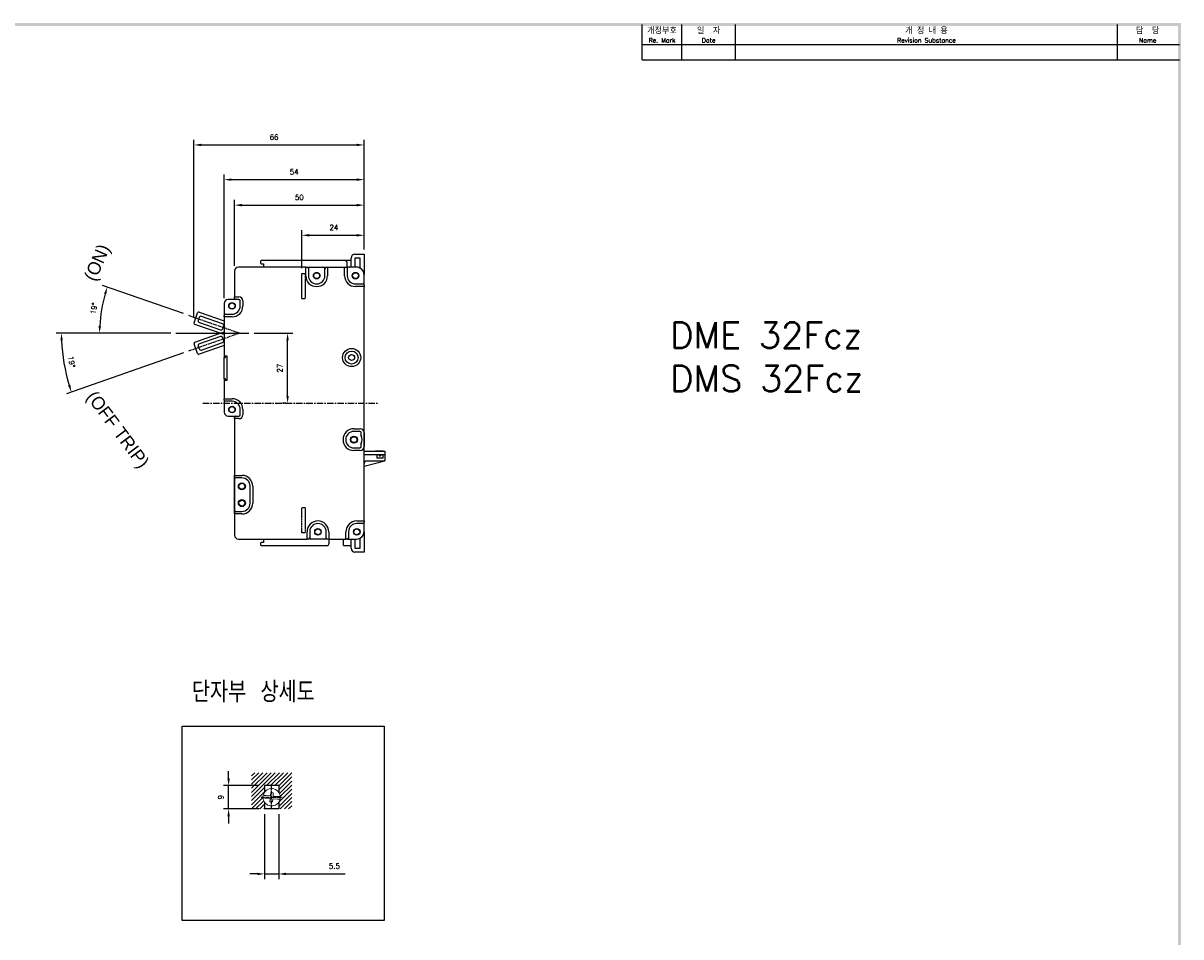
# Model space of a CAD drawing. Extents: x -417 to 993, y -1918 to 617.
# Tile 4 of 4: x 542 to 989, y 261 to 613. Entities that reach past the tile are written whole.
import ezdxf

# ---------------------------------------------------------------- set-up
doc = ezdxf.new("R2010")
doc.units = 0
doc.header["$MEASUREMENT"] = 0
doc.linetypes.add('CENTER', pattern=[2, 1.25, -0.25, 0.25, -0.25])
doc.linetypes.add('HID', pattern=[3.5, 1.25, -1, 1.25])
doc.layers.get('0').update_dxf_attribs({"linetype": 'CONTINUOUS'})
for name, color, linetype in [('5', 3, 'CONTINUOUS'), ('cen', 1, 'CENTER'), ('di', 3, 'CONTINUOUS'), ('DIM', 3, 'CONTINUOUS'), ('dimtaxt', 3, 'CONTINUOUS'), ('dwg', 7, 'CONTINUOUS'), ('Hid', 5, 'HID'), ('text', 3, 'CONTINUOUS')]:
    doc.layers.add(name, color=color, linetype=linetype)
doc.layers.add('AM_5', color=3, linetype='CONTINUOUS', lineweight=15)
doc.styles.add('K', font='romank.shx', dxfattribs={"bigfont": 'ciwhhs.shx'})
doc.styles.add('KIM', font='ROMANS.shx', dxfattribs={"height": 5, "bigfont": 'GSG1.shx'})
doc.styles.get("Standard").update_dxf_attribs({"font": 'romans.shx', "height": 2, "bigfont": 'hgs.shx'})
doc.dimstyles.get("Standard").update_dxf_attribs({"dimscale": 0, "dimtxt": 2, "dimasz": 2, "dimexe": 0.5, "dimexo": 0.5, "dimgap": 1, "dimtad": 1, "dimdsep": 46, "dimtxsty": 'Standard', "dimcen": 0, "dimclrd": 3, "dimclre": 3, "dimclrt": 3, "dimadec": 0, "dimazin": 2, "dimtp": 0.1, "dimtm": 0.1, "dimtfac": 1, "dimtmove": 0, "dimatfit": 3, "dimfxl": 0, "dimtolj": 1, "dimarcsym": 0})
doc.dimstyles.new('STANDARD$0', dxfattribs={"dimtxt": 5, "dimasz": 5, "dimexe": 1, "dimexo": 2, "dimgap": 2, "dimtad": 1, "dimdec": 4, "dimzin": 12, "dimdsep": 46, "dimtxsty": 'KIM', "dimcen": -1, "dimdle": 0.1, "dimadec": 0, "dimazin": 0, "dimtfac": 1, "dimtdec": 4, "dimtmove": 0, "dimatfit": 3, "dimfxl": 0, "dimtolj": 1, "dimtzin": 0, "dimarcsym": 0})

# ---------------------------------------------------------------- blocks, each defined once
blk = doc.blocks.new('*D1118')
at = {"layer": 'DIM'}
for p, q in [((631.25, 493.57), (646.16, 493.57)), ((644.16, 469.37), (644.16, 490.77)), ((643.42, 466.57), (642.16, 466.57))]:
    blk.add_line(p, q, dxfattribs=at)
for points in [[(643.69, 490.77), (644.63, 490.77), (644.16, 493.57)], [(643.69, 469.37), (644.63, 469.37), (644.16, 466.57)]]:
    blk.add_solid(points, dxfattribs=at)
at = {"layer": 'DIM', "insert": (641.16, 480.07), "char_height": 2, "attachment_point": 5, "rotation": 90}
blk.add_mtext('\\A1;27', dxfattribs=at)
blk = doc.blocks.new('*D1119')
at = {"layer": 'DIM'}
for p, q in [((603.96, 501.13), (572.66, 512.02)), ((599.01, 493.57), (569.54, 493.57))]:
    blk.add_line(p, q, dxfattribs=at)
blk.add_arc((625.69, 493.57), 54.15, 163.7751, 177.037, dxfattribs=at)
for points in [[(573.25, 508.84), (574.14, 508.55), (574.55, 511.36)], [(572.08, 496.35), (571.14, 496.38), (571.54, 493.57)]]:
    blk.add_solid(points, dxfattribs=at)
at = {"layer": 'DIM', "insert": (569.34, 503.09), "char_height": 2, "attachment_point": 5, "rotation": 80.4061}
blk.add_mtext('\\A1;19%%D', dxfattribs=at)
blk = doc.blocks.new('*D1126')
at = {"layer": 'DIM'}
for p, q in [((649.69, 518.63), (649.69, 533.35)), ((673.69, 526.07), (673.69, 533.35)), ((652.49, 531.35), (670.89, 531.35))]:
    blk.add_line(p, q, dxfattribs=at)
for points in [[(652.49, 531.82), (652.49, 530.88), (649.69, 531.35)], [(670.89, 531.82), (670.89, 530.88), (673.69, 531.35)]]:
    blk.add_solid(points, dxfattribs=at)
at = {"layer": 'DIM', "insert": (662.07, 534.35), "char_height": 2, "attachment_point": 5}
blk.add_mtext('\\A1;24', dxfattribs=at)
blk = doc.blocks.new('*D1127')
at = {"layer": 'DIM'}
for p, q in [((623.69, 519.57), (623.69, 544.99)), ((626.49, 542.99), (670.89, 542.99)), ((673.69, 526.07), (673.69, 544.99))]:
    blk.add_line(p, q, dxfattribs=at)
for points in [[(626.49, 543.46), (626.49, 542.53), (623.69, 542.99)], [(670.89, 543.46), (670.89, 542.53), (673.69, 542.99)]]:
    blk.add_solid(points, dxfattribs=at)
at = {"layer": 'DIM', "insert": (648.69, 545.99), "char_height": 2, "attachment_point": 5}
blk.add_mtext('\\A1;50', dxfattribs=at)
blk = doc.blocks.new('*D1128')
at = {"layer": 'DIM'}
for p, q in [((619.69, 507.07), (619.69, 554.84)), ((673.69, 526.07), (673.69, 554.84)), ((622.49, 552.84), (670.89, 552.84))]:
    blk.add_line(p, q, dxfattribs=at)
for points in [[(622.49, 553.3), (622.49, 552.37), (619.69, 552.84)], [(670.89, 553.3), (670.89, 552.37), (673.69, 552.84)]]:
    blk.add_solid(points, dxfattribs=at)
at = {"layer": 'DIM', "insert": (646.69, 555.84), "char_height": 2, "attachment_point": 5}
blk.add_mtext('\\A1;54', dxfattribs=at)
blk = doc.blocks.new('*D1129')
at = {"layer": 'DIM'}
for p, q in [((599.01, 493.57), (554.81, 493.57)), ((603.98, 485.96), (558.8, 470.12))]:
    blk.add_line(p, q, dxfattribs=at)
blk.add_arc((625.69, 493.57), 68.87, 182.3295, 196.9871, dxfattribs=at)
for points in [[(556.4, 490.76), (557.34, 490.78), (556.81, 493.57)], [(560.26, 473.59), (559.37, 473.3), (560.69, 470.78)]]:
    blk.add_solid(points, dxfattribs=at)
at = {"layer": 'DIM', "insert": (560.75, 482.51), "char_height": 2, "attachment_point": 5, "rotation": 279.6583}
blk.add_mtext('\\A1;19%%D', dxfattribs=at)
blk = doc.blocks.new('*D1113')
at = {"layer": 'DIM'}
for p, q in [((635.23, 307.91), (635.23, 282.82)), ((640.73, 307.91), (640.73, 282.82)), ((632.43, 284.82), (629.63, 284.82)), ((635.23, 284.82), (640.73, 284.82)), ((643.53, 284.82), (666.33, 284.82))]:
    blk.add_line(p, q, dxfattribs=at)
for points in [[(632.43, 285.29), (632.43, 284.35), (635.23, 284.82)], [(643.53, 285.29), (643.53, 284.35), (640.73, 284.82)]]:
    blk.add_solid(points, dxfattribs=at)
at = {"layer": 'DIM', "insert": (662.23, 287.82), "char_height": 2, "attachment_point": 5}
blk.add_mtext('\\A1;5.5', dxfattribs=at)
blk = doc.blocks.new('*D1114')
at = {"layer": 'DIM'}
for p, q in [((621.37, 321.71), (621.37, 324.51)), ((633.23, 318.91), (619.37, 318.91)), ((621.37, 309.91), (621.37, 318.91)), ((633.23, 309.91), (619.37, 309.91)), ((621.37, 307.11), (621.37, 304.31))]:
    blk.add_line(p, q, dxfattribs=at)
for points in [[(620.91, 321.71), (621.84, 321.71), (621.37, 318.91)], [(620.91, 307.11), (621.84, 307.11), (621.37, 309.91)]]:
    blk.add_solid(points, dxfattribs=at)
at = {"layer": 'DIM', "insert": (618.37, 314.41), "char_height": 2, "attachment_point": 5, "rotation": 90}
blk.add_mtext('\\A1;9', dxfattribs=at)
blk = doc.blocks.new('fdfsadfas')
at = {"color": 7, "linetype": 'Continuous', "lineweight": 15}
for p, q in [((234, 336.04), (235.79, 335.88)), ((235.88, 336.88), (234.09, 337.04)), ((235.79, 335.88), (235.68, 334.64)), ((235.99, 338.13), (235.88, 336.88)), ((236.99, 338.04), (235.99, 338.13)), ((236.68, 334.55), (236.79, 335.8)), ((236.79, 335.8), (238.58, 335.64)), ((236.88, 336.79), (236.99, 338.04)), ((238.67, 336.64), (236.88, 336.79)), ((235.68, 334.64), (236.68, 334.55))]:
    blk.add_line(p, q, dxfattribs=at)
for start, end in [(166.3852, 183.5525), (183.5525, 346.3852), (3.5525, 166.3852), (346.3852, 3.5525)]:
    blk.add_arc((236.33, 336.34), 3.35, start, end, dxfattribs=at)
for points, knots in [([(232.99, 336.13), (233, 336.13), (233.02, 336.13), (233.19, 336.11), (233.45, 336.09), (233.73, 336.07), (233.92, 336.05), (234, 336.04)], [0, 0, 0, 0, 0.210927, 0.421827, 0.633563, 0.84758, 1, 1, 1, 1]), ([(234.09, 337.04), (233.97, 337.05), (233.74, 337.07), (233.44, 337.1), (233.21, 337.12), (233.09, 337.13), (233.08, 337.13), (233.08, 337.13)], [0, 0, 0, 0, 0.219553, 0.439238, 0.655713, 0.868958, 1, 1, 1, 1]), ([(238.58, 335.64), (238.69, 335.63), (238.92, 335.61), (239.23, 335.58), (239.46, 335.56), (239.57, 335.55), (239.59, 335.55), (239.59, 335.55)], [0, 0, 0, 0, 0.219553, 0.439238, 0.655713, 0.868958, 1, 1, 1, 1]), ([(239.68, 336.55), (239.67, 336.55), (239.64, 336.55), (239.47, 336.56), (239.22, 336.59), (238.94, 336.61), (238.74, 336.63), (238.67, 336.64)], [0, 0, 0, 0, 0.2109274, 0.4218266, 0.6335624, 0.8475799, 1, 1, 1, 1])]:
    blk.add_open_spline(points, degree=3, knots=knots, dxfattribs=at)
blk = doc.blocks.new('*D1117')
at = {"layer": 'DIM'}
for p, q in [((608, 499.43), (608, 568.23)), ((673.69, 525.82), (673.69, 568.23)), ((610.8, 566.23), (670.89, 566.23))]:
    blk.add_line(p, q, dxfattribs=at)
for points in [[(610.8, 566.7), (610.8, 565.76), (608, 566.23)], [(670.89, 566.7), (670.89, 565.76), (673.69, 566.23)]]:
    blk.add_solid(points, dxfattribs=at)
at = {"layer": 'DIM', "insert": (638.91, 569.23), "char_height": 2, "attachment_point": 5}
blk.add_mtext('\\A1;66', dxfattribs=at)

msp = doc.modelspace()

# ---------------------------------------------------------------- linework, layer by layer
for p, q in [((670.187, 524.066), (673.687, 524.066)), ((673.687, 524.066), (673.687, 523.566)), ((673.687, 523.566), (673.687, 516.266)), ((651.187, 519.066), (625.187, 519.066)), ((633.887, 521.566), (633.687, 521.366)), ((633.687, 521.366), (633.687, 520.566)), ((633.687, 520.566), (633.887, 520.366)), ((666.187, 521.566), (633.887, 521.566)), ((633.887, 520.366), (634.887, 520.366)), ((634.887, 520.366), (634.887, 519.066)), ((651.187, 515.766), (651.187, 519.066)), ((651.187, 519.066), (651.687, 519.066)), ((652.687, 519.066), (658.087, 519.066)), ((659.087, 519.066), (659.587, 519.066)), ((659.587, 519.066), (659.587, 515.766)), ((659.587, 519.066), (666.187, 519.066)), ((666.187, 519.066), (667.187, 519.066)), ((666.187, 515.766), (666.187, 519.066)), ((667.187, 519.066), (667.187, 520.566)), ((667.187, 519.066), (667.187, 515.766)), ((670.687, 519.066), (667.187, 519.066)), ((668.687, 519.566), (668.687, 522.566)), ((672.187, 522.566), (670.187, 522.566)), ((670.187, 522.566), (670.187, 519.566)), ((670.187, 519.566), (670.187, 519.066)), ((672.187, 518.746), (672.187, 522.566)), ((623.687, 517.566), (623.687, 507.566)), ((652.187, 518.566), (652.187, 515.766)), ((658.587, 515.766), (658.587, 518.566)), ((673.687, 512.066), (673.687, 516.066)), ((670.387, 512.566), (673.187, 512.566)), ((673.687, 511.566), (670.387, 511.566)), ((673.687, 512.066), (673.687, 511.566)), ((673.687, 421.066), (673.687, 511.566)), ((623.687, 506.566), (621.187, 506.566)), ((623.887, 507.366), (623.687, 507.566)), ((623.687, 507.566), (625.387, 507.566)), ((623.687, 507.066), (623.687, 507.566)), ((623.687, 507.066), (623.687, 506.566)), ((625.387, 506.566), (624.187, 506.566)), ((625.887, 504.066), (625.887, 506.066)), ((626.887, 506.066), (626.887, 504.066)), ((608.029, 497.593), (609.344, 501.371)), ((609.98, 501.679), (619.687, 498.301)), ((619.687, 505.066), (619.687, 500.366)), ((620.187, 500.866), (622.687, 500.866)), ((619.687, 493.007), (608.337, 496.957)), ((610.001, 499.607), (609.639, 498.568)), ((610.07, 497.677), (618.192, 494.851)), ((619.014, 497.212), (610.892, 500.038)), ((619.084, 495.282), (619.445, 496.321)), ((619.687, 499.866), (619.687, 500.366)), ((622.687, 499.866), (619.687, 499.866)), ((619.687, 499.866), (619.687, 484.266)), ((608.345, 490.137), (619.687, 494.112)), ((618.195, 492.265), (610.079, 489.42)), ((619.451, 490.798), (619.087, 491.836)), ((609.361, 485.725), (608.038, 489.5)), ((609.65, 488.528), (610.014, 487.49)), ((619.687, 488.814), (609.999, 485.418)), ((610.906, 487.061), (619.022, 489.906)), ((619.687, 484.266), (620.087, 484.266)), ((619.687, 484.266), (619.687, 484.116)), ((619.687, 475.916), (619.687, 484.116)), ((619.687, 484.116), (620.187, 484.116)), ((620.087, 484.766), (620.687, 484.766)), ((620.087, 484.266), (620.087, 484.766)), ((620.187, 484.116), (620.187, 484.616)), ((620.187, 484.616), (620.687, 484.616)), ((620.687, 484.766), (620.687, 484.616)), ((620.687, 484.616), (620.687, 475.416)), ((620.187, 475.916), (619.687, 475.916)), ((619.687, 475.916), (619.687, 475.766)), ((620.087, 475.766), (619.687, 475.766)), ((619.687, 475.766), (619.687, 468.266)), ((620.087, 475.266), (620.087, 475.766)), ((620.687, 475.266), (620.087, 475.266)), ((620.187, 475.416), (620.187, 475.916)), ((620.687, 475.416), (620.187, 475.416)), ((620.687, 475.416), (620.687, 475.266)), ((619.687, 468.266), (622.687, 468.266)), ((619.687, 467.766), (619.687, 468.266)), ((619.687, 467.766), (619.687, 463.066)), ((622.687, 467.266), (620.187, 467.266)), ((621.187, 461.566), (623.687, 461.566)), ((623.687, 461.566), (623.687, 461.066)), ((623.687, 460.566), (623.687, 461.066)), ((625.387, 460.566), (623.687, 460.566)), ((623.687, 460.566), (623.687, 415.566)), ((624.187, 461.566), (625.387, 461.566)), ((625.887, 462.066), (625.887, 464.066)), ((626.887, 464.066), (626.887, 462.066)), ((669.787, 456.666), (672.187, 456.666)), ((672.087, 455.666), (669.787, 455.666)), ((672.587, 454.066), (672.587, 455.166)), ((673.687, 455.166), (673.687, 449.766)), ((669.787, 449.266), (672.087, 449.266)), ((672.187, 448.266), (669.787, 448.266)), ((672.587, 449.766), (672.587, 450.866)), ((673.687, 421.066), (673.687, 449.766)), ((673.687, 447.966), (673.787, 447.966)), ((673.787, 446.766), (673.787, 447.966)), ((673.787, 447.966), (681.687, 447.966)), ((681.087, 447.966), (678.087, 447.966)), ((681.687, 447.966), (681.687, 446.766)), ((673.687, 446.766), (678.587, 446.766)), ((673.687, 442.266), (681.687, 444.266)), ((674.687, 444.266), (681.687, 444.266)), ((678.587, 446.766), (678.587, 445.266)), ((678.587, 446.766), (681.087, 446.766)), ((681.087, 445.266), (678.587, 445.266)), ((679.587, 446.766), (679.587, 446.266)), ((679.587, 446.266), (680.087, 446.266)), ((680.087, 446.766), (680.087, 446.266)), ((681.087, 445.266), (681.087, 446.766)), ((681.087, 446.766), (681.687, 446.766)), ((681.687, 446.766), (681.687, 444.266)), ((623.687, 438.666), (626.487, 438.666)), ((623.687, 438.166), (623.687, 438.666)), ((623.687, 424.266), (623.687, 438.166)), ((626.487, 437.666), (624.187, 437.666)), ((629.687, 427.966), (629.687, 434.466)), ((630.687, 434.466), (630.687, 427.966)), ((624.187, 424.766), (626.487, 424.766)), ((623.687, 423.766), (623.687, 424.266)), ((626.487, 423.766), (623.687, 423.766)), ((670.887, 421.066), (673.687, 421.066)), ((673.687, 421.066), (673.687, 420.566)), ((673.687, 417.066), (673.687, 420.566)), ((651.687, 414.066), (651.687, 416.866)), ((652.687, 416.866), (652.687, 414.566)), ((659.087, 414.566), (659.087, 416.866)), ((660.087, 416.866), (660.087, 414.066)), ((666.687, 414.066), (666.687, 416.866)), ((667.687, 416.866), (667.687, 414.566)), ((673.187, 420.066), (670.887, 420.066)), ((673.687, 416.866), (673.687, 409.566)), ((625.187, 414.066), (651.687, 414.066)), ((633.887, 412.766), (633.687, 412.566)), ((633.687, 412.566), (633.687, 411.766)), ((633.687, 411.766), (633.887, 411.566)), ((634.887, 412.766), (633.887, 412.766)), ((633.887, 411.566), (659.187, 411.566)), ((634.887, 414.066), (634.887, 412.766)), ((652.187, 414.066), (651.687, 414.066)), ((658.587, 414.066), (653.187, 414.066)), ((660.087, 414.066), (659.587, 414.066)), ((660.087, 414.066), (666.687, 414.066)), ((660.187, 412.566), (660.187, 414.066)), ((665.687, 411.566), (665.687, 414.066)), ((667.187, 414.066), (666.687, 414.066)), ((667.187, 414.066), (670.687, 414.066)), ((668.687, 410.566), (668.687, 413.566)), ((670.187, 414.066), (670.187, 413.566)), ((670.187, 413.566), (670.187, 410.566)), ((672.187, 410.566), (672.187, 414.386)), ((670.187, 410.566), (672.187, 410.566)), ((673.687, 409.066), (670.187, 409.066)), ((673.687, 409.566), (673.687, 409.066)), ((640.731, 318.906), (635.231, 318.906)), ((635.231, 318.906), (635.231, 316.319)), ((640.731, 318.906), (640.731, 316.319)), ((635.231, 312.492), (635.231, 309.906)), ((640.731, 309.906), (635.231, 309.906)), ((640.731, 312.492), (640.731, 309.906))]:
    msp.add_line(p, q)
at = {"flags": 128}
for points in [[(651.187, 519.066), (651.19, 519.063), (651.199, 519.054), (651.213, 519.04), (651.233, 519.02), (651.258, 518.995), (651.287, 518.966), (651.318, 518.935), (651.352, 518.901), (651.387, 518.866)], [(659.387, 518.866), (659.421, 518.901), (659.455, 518.935), (659.487, 518.966), (659.515, 518.995), (659.54, 519.02), (659.56, 519.04), (659.575, 519.054), (659.584, 519.063), (659.587, 519.066)], [(666.187, 519.066), (666.19, 519.063), (666.199, 519.054), (666.213, 519.04), (666.233, 519.02), (666.258, 518.995), (666.287, 518.966), (666.318, 518.935), (666.352, 518.901), (666.387, 518.866)], [(667.187, 519.066), (667.184, 519.063), (667.175, 519.054), (667.16, 519.04), (667.14, 519.02), (667.115, 518.995), (667.087, 518.966), (667.055, 518.935), (667.021, 518.901), (666.987, 518.866)], [(673.487, 511.766), (673.526, 511.727), (673.563, 511.69), (673.598, 511.655), (673.628, 511.625), (673.653, 511.6), (673.671, 511.582), (673.683, 511.57), (673.687, 511.566)], [(619.887, 500.066), (619.848, 500.027), (619.81, 499.99), (619.776, 499.955), (619.745, 499.925), (619.72, 499.9), (619.702, 499.882), (619.69, 499.87), (619.687, 499.866)], [(619.887, 468.066), (619.852, 468.101), (619.818, 468.135), (619.787, 468.166), (619.758, 468.195), (619.733, 468.22), (619.713, 468.24), (619.699, 468.254), (619.69, 468.263), (619.687, 468.266)], [(623.887, 460.766), (623.852, 460.732), (623.818, 460.698), (623.787, 460.666), (623.758, 460.638), (623.733, 460.613), (623.713, 460.593), (623.699, 460.578), (623.69, 460.569), (623.687, 460.566)], [(623.887, 438.466), (623.848, 438.505), (623.81, 438.543), (623.776, 438.577), (623.745, 438.608), (623.72, 438.633), (623.702, 438.651), (623.69, 438.662), (623.687, 438.666)], [(623.887, 423.966), (623.848, 423.927), (623.81, 423.89), (623.776, 423.855), (623.745, 423.825), (623.72, 423.8), (623.702, 423.782), (623.69, 423.77), (623.687, 423.766)], [(673.687, 421.066), (673.684, 421.063), (673.675, 421.054), (673.66, 421.04), (673.64, 421.02), (673.615, 420.995), (673.587, 420.966), (673.555, 420.935), (673.521, 420.901), (673.487, 420.866)], [(651.887, 414.266), (651.848, 414.227), (651.81, 414.19), (651.776, 414.155), (651.745, 414.125), (651.72, 414.1), (651.702, 414.082), (651.69, 414.07), (651.687, 414.066)], [(660.087, 414.066), (660.083, 414.07), (660.071, 414.082), (660.053, 414.1), (660.028, 414.125), (659.998, 414.155), (659.963, 414.19), (659.926, 414.227), (659.887, 414.266)], [(666.887, 414.266), (666.848, 414.227), (666.81, 414.19), (666.776, 414.155), (666.745, 414.125), (666.72, 414.1), (666.702, 414.082), (666.69, 414.07), (666.687, 414.066)]]:
    msp.add_lwpolyline(points, dxfattribs=at)
for centre, radius in [((655.387, 515.766), 1.265), ((655.387, 515.766), 1.15), ((670.387, 515.766), 1.265), ((670.387, 515.766), 1.15), ((622.687, 504.066), 1.265), ((622.687, 504.066), 1.15), ((668.887, 484.166), 3.5), ((668.887, 484.166), 2.5), ((668.887, 484.166), 1.15), ((622.687, 464.066), 1.265), ((622.687, 464.066), 1.15), ((669.787, 452.466), 1.35), ((669.787, 452.466), 1.15), ((626.487, 434.466), 1.35), ((626.487, 434.466), 1.15), ((626.487, 427.966), 1.35), ((626.487, 427.966), 1.15), ((655.887, 416.866), 1.265), ((655.887, 416.866), 1.15), ((670.887, 416.866), 1.265), ((670.887, 416.866), 1.15)]:
    msp.add_circle(centre, radius)
for centre, radius, start, end in [((670.187, 522.566), 1.5, 90, 180), ((625.187, 517.566), 1.5, 90, 180), ((651.687, 518.566), 0.5, 0, 90), ((652.687, 518.566), 0.5, 90, 180), ((658.087, 518.566), 0.5, 0, 90), ((659.087, 518.566), 0.5, 90, 180), ((666.187, 520.566), 1, 0, 90), ((668.187, 519.566), 0.5, 270, 0), ((670.687, 516.066), 3, 0, 90), ((670.887, 516.266), 2.8, 0, 90), ((655.387, 515.766), 4.2, 180, 0), ((655.387, 515.766), 3.2, 180, 0), ((670.387, 515.766), 4.2, 180, 270), ((670.387, 515.766), 3.2, 180, 270), ((673.187, 512.066), 0.5, 0, 90), ((621.187, 505.066), 1.5, 90, 180), ((624.187, 507.066), 0.5, 180, 270), ((625.387, 506.066), 1.5, 0, 90), ((625.387, 506.066), 0.5, 0, 90), ((609.816, 501.207), 0.5, 70.81211, 160.81211), ((620.187, 500.366), 0.5, 90, 180), ((622.687, 504.066), 4.2, 270, 0), ((622.687, 504.066), 3.2, 270, 0), ((608.501, 497.429), 0.5, 160.81211, 250.81211), ((610.3, 498.338), 0.7, 160.81211, 250.81211), ((610.662, 499.377), 0.7, 70.81211, 160.81211), ((618.784, 496.551), 0.7, 340.81211, 70.81211), ((618.423, 495.512), 0.7, 250.81211, 340.81211), ((618.427, 491.604), 0.7, 19.31661, 109.31661), ((608.51, 489.665), 0.5, 109.31661, 199.31661), ((610.311, 488.76), 0.7, 109.31661, 199.31661), ((610.675, 487.722), 0.7, 199.31661, 289.31661), ((618.791, 490.566), 0.7, 289.31661, 19.31661), ((609.833, 485.89), 0.5, 199.31661, 289.31661), ((620.187, 467.766), 0.5, 180, 270), ((622.687, 464.066), 4.2, 0, 90), ((622.687, 464.066), 3.2, 0, 90), ((621.187, 463.066), 1.5, 180, 270), ((624.187, 461.066), 0.5, 90, 180), ((625.387, 462.066), 0.5, 270, 0), ((625.387, 462.066), 1.5, 270, 0), ((669.787, 452.466), 4.2, 90, 270), ((672.187, 455.166), 1.5, 0, 90), ((669.787, 452.466), 3.2, 90, 270), ((672.087, 455.166), 0.5, 0, 90), ((672.787, 454.066), 0.2, 180, 208.07249), ((669.787, 452.466), 3.2, 331.92751, 28.07249), ((672.087, 449.766), 0.5, 270, 0), ((672.187, 449.766), 1.5, 270, 0), ((672.787, 450.866), 0.2, 151.92751, 180), ((674.687, 443.266), 1, 90, 180), ((626.487, 434.466), 4.2, 0, 90), ((624.187, 438.166), 0.5, 180, 270), ((626.487, 434.466), 3.2, 0, 90), ((624.187, 424.266), 0.5, 90, 180), ((626.487, 427.966), 4.2, 270, 0), ((626.487, 427.966), 3.2, 270, 0), ((655.887, 416.866), 4.2, 0, 180), ((670.887, 416.866), 4.2, 90, 180), ((673.187, 420.566), 0.5, 270, 0), ((655.887, 416.866), 3.2, 0, 180), ((670.887, 416.866), 3.2, 90, 180), ((670.687, 417.066), 3, 270, 0), ((670.887, 416.866), 2.8, 270, 0), ((625.187, 415.566), 1.5, 180, 270), ((652.187, 414.566), 0.5, 270, 0), ((653.187, 414.566), 0.5, 180, 270), ((658.587, 414.566), 0.5, 270, 0), ((659.587, 414.566), 0.5, 180, 270), ((659.187, 412.566), 1, 270, 0), ((667.187, 414.566), 0.5, 270, 0), ((668.187, 413.566), 0.5, 0, 90), ((670.187, 410.566), 1.5, 180, 270)]:
    msp.add_arc(centre, radius, start, end)
for points in [[(668.687, 521.566), (666.187, 521.566)], [(665.687, 411.566), (668.687, 411.566)]]:
    msp.add_open_spline(points, degree=1)
at = {"layer": '5'}
msp.add_line((601.009, 493.566), (629.249, 493.566), dxfattribs=at)
at = {"layer": 'AM_5'}
for p, q in [((630.231, 322.672), (631.465, 323.906)), ((630.231, 321.081), (633.056, 323.906)), ((630.231, 319.49), (634.647, 323.906)), ((630.231, 317.899), (636.238, 323.906)), ((630.231, 316.308), (637.829, 323.906)), ((630.231, 314.717), (639.42, 323.906)), ((636.011, 318.906), (641.011, 323.906)), ((637.602, 318.906), (642.602, 323.906)), ((639.193, 318.906), (644.193, 323.906)), ((640.731, 318.853), (645.731, 323.853)), ((640.731, 317.262), (645.731, 322.262)), ((630.231, 313.126), (635.231, 318.126)), ((640.731, 312.489), (645.731, 317.489)), ((640.973, 315.913), (645.731, 320.671)), ((641.321, 314.67), (645.731, 319.08)), ((630.231, 311.535), (635.231, 316.535)), ((630.231, 309.944), (634.632, 314.345)), ((631.784, 309.906), (634.921, 313.043)), ((640.731, 310.898), (645.731, 315.898)), ((641.33, 309.906), (645.731, 314.307)), ((633.375, 309.906), (635.231, 311.762)), ((634.966, 309.906), (635.231, 310.171)), ((642.921, 309.906), (645.731, 312.716)), ((644.512, 309.906), (645.731, 311.125))]:
    msp.add_line(p, q, dxfattribs=at)
at = {"layer": 'cen'}
for p, q in [((605.853, 500.468), (625.687, 493.566)), ((625.687, 493.566), (605.869, 486.62)), ((637.981, 309.763), (637.981, 319.048)), ((633.918, 314.406), (642.044, 314.406))]:
    msp.add_line(p, q, dxfattribs=at)
at = {"layer": 'cen', "ltscale": 2}
msp.add_line((611.392, 466.566), (679.446, 466.566), dxfattribs=at)
at = {"layer": 'di'}
msp.add_lwpolyline([(603.45, 341.824), (681.439, 341.824), (681.439, 266.843), (603.45, 266.843)], close=True, dxfattribs=at)
at = {"layer": 'dimtaxt'}
for p, q in [((796.408, 599.044), (796.408, 612.694)), ((817.156, 599.044), (817.156, 612.694)), ((964.624, 599.044), (964.624, 612.694)), ((781.12, 605.05), (988.6, 605.05)), ((781.12, 599.044), (988.6, 599.044))]:
    msp.add_line(p, q, dxfattribs=at)
at = {"layer": 'dwg'}
for points in [[(98.074, 613.24), (99.166, 612.148), (989.146, 613.24), (988.054, 612.148)], [(989.146, 613.24), (988.054, 612.148), (989.146, -13.568), (988.054, -12.476)]]:
    msp.add_trace(points, dxfattribs=at)
at = {"layer": 'Hid', "ltscale": 0.1}
for p, q in [((649.687, 516.666), (650.887, 516.666)), ((649.687, 506.966), (649.687, 516.666)), ((650.887, 516.666), (650.887, 506.966)), ((649.687, 506.966), (650.887, 506.966)), ((649.687, 416.466), (649.687, 426.166)), ((650.887, 426.166), (649.687, 426.166)), ((650.887, 426.166), (650.887, 416.466))]:
    msp.add_line(p, q, dxfattribs=at)
at = {"layer": 'Hid'}
msp.add_line((650.887, 416.466), (649.687, 416.466), dxfattribs=at)
at = {"layer": 'text'}
msp.add_line((781.12, 599.044), (781.12, 612.694), dxfattribs=at)

# ---------------------------------------------------------------- block references
msp.add_blockref('fdfsadfas', (401.648, -21.933))

# ---------------------------------------------------------------- texts
at = {"layer": 'di'}
for s, insert, char_height, width, attachment_point in [('개정부호\\P{\\H0.72727x;Re. Mark}', (788.764, 608.599), 2.4024, 15.288, 5), ('{\\H1.1x;일  자}\\P{\\H0.8x;Date}', (806.782, 608.599), 2.184, 20.748, 5), ('{\\H1.1x;개 정 내 용\\P\\H0.72727x;Revision Substance}', (890.89, 608.599), 2.184, 147.46879, 5), ('담  당\\P{\\H0.72727x;Name}', (976.339, 608.599), 2.4024, 23.42921, 5), ('{\\Fromans,hgs|c129;단자부 상세도}', (607.201, 359.099), 8, 135.45529, 1)]:
    msp.add_mtext(s, dxfattribs=dict(at, insert=insert, char_height=char_height, width=width, attachment_point=attachment_point))
at = {"layer": 'DIM', "char_height": 5, "attachment_point": 1, "style": 'K'}
for s, insert, width, rotation in [('(ON)', (565.299, 515.21), 26.17076, 66.4768), ('(OFF TRIP)', (570.192, 471.898), 43.52846, 306.80062)]:
    msp.add_mtext(s, dxfattribs=dict(at, insert=insert, width=width, rotation=rotation))
at = {"layer": 'DIM', "insert": (791.887, 497.767), "char_height": 10, "width": 782.77285, "attachment_point": 1}
msp.add_mtext('{\\Fromans,hgs|c129;DM}E{\\Fromans,hgs|c129; 32Fcz\\PDMS 32Fcz}', dxfattribs=at)

# ---------------------------------------------------------------- dimensions: what is measured, and where the dimension line sits
at = {"layer": 'DIM'}
dim = msp.add_linear_dim(base=(673.687, 566.231), p1=(608.001, 497.429), p2=(673.687, 523.816), text='66', dimstyle='STANDARD$0', override={"dimtxt": 3, "dimasz": 2.8, "dimexe": 2, "dimdec": 2, "dimzin": 8, "dimtxsty": 'Standard', "dimcen": 0, "dimclrd": 256, "dimclre": 256, "dimclrt": 256, "dimadec": 2, "dimazin": 2, "dimtfac": 0.6, "dimtdec": 2, "dimtzin": 8, "dimlwd": 65535, "dimlwe": 65535, "dimarcsym": 1}, dxfattribs=at)
dim.commit()
dim.dimension.update_dxf_attribs({"geometry": '*D1117', "text_midpoint": (638.909, 566.231), "dimtype": 160})
for base, p1, p2, picture, middle in [((673.687, 552.838), (619.687, 505.066), (673.687, 524.066), '*D1128', (646.687, 552.838)), ((673.687, 542.993), (623.687, 517.566), (673.687, 524.066), '*D1127', (648.687, 542.993)), ((673.687, 531.348), (649.687, 516.635), (673.687, 524.066), '*D1126', (662.074, 531.348)), ((640.731, 284.821), (635.231, 309.906), (640.731, 309.906), '*D1113', (662.231, 284.821))]:
    dim = msp.add_linear_dim(base=base, p1=p1, p2=p2, dimstyle='STANDARD$0', override={"dimtxt": 3, "dimasz": 2.8, "dimexe": 2, "dimdec": 2, "dimzin": 8, "dimtxsty": 'Standard', "dimcen": 0, "dimclrd": 256, "dimclre": 256, "dimclrt": 256, "dimadec": 2, "dimazin": 2, "dimtfac": 0.6, "dimtdec": 2, "dimtzin": 8, "dimlwd": 65535, "dimlwe": 65535, "dimarcsym": 1}, dxfattribs=at)
    dim.commit()
    dim.dimension.update_dxf_attribs({"geometry": picture, "text_midpoint": middle, "dimtype": 160})
for base, line1, line2, picture, middle in [((572.881, 505.556), ((605.853, 500.468), (625.687, 493.566)), ((601.009, 493.566), (629.249, 493.566)), '*D1119', (572.294, 502.591)), ((557.247, 485.843), ((601.009, 493.566), (629.249, 493.566)), ((625.687, 493.566), (605.869, 486.62)), '*D1129', (557.789, 482.011))]:
    dim = msp.add_angular_dim_2l(base=base, line1=line1, line2=line2, text='19%%D', dimstyle='Standard', override={"dimscale": 1, "dimtxt": 3, "dimasz": 2.8, "dimexe": 2, "dimexo": 2, "dimgap": 2, "dimdle": 0.1, "dimclrd": 256, "dimclre": 256, "dimclrt": 256, "dimadec": 2, "dimtfac": 0.6, "dimlwd": 65535, "dimlwe": 65535, "dimarcsym": 1}, dxfattribs=at)
    dim.commit()
    dim.dimension.update_dxf_attribs({"geometry": picture, "text_midpoint": middle, "dimtype": 162})
for base, p1, p2, picture, middle in [((644.159, 493.566), (645.419, 466.566), (629.249, 493.566), '*D1118', (644.159, 480.066)), ((621.374, 318.906), (635.231, 309.906), (635.231, 318.906), '*D1114', (621.374, 314.406))]:
    dim = msp.add_linear_dim(base=base, p1=p1, p2=p2, angle=90, dimstyle='STANDARD$0', override={"dimtxt": 3, "dimasz": 2.8, "dimexe": 2, "dimdec": 2, "dimzin": 8, "dimtxsty": 'Standard', "dimcen": 0, "dimclrd": 256, "dimclre": 256, "dimclrt": 256, "dimadec": 2, "dimazin": 2, "dimtfac": 0.6, "dimtdec": 2, "dimtzin": 8, "dimlwd": 65535, "dimlwe": 65535, "dimarcsym": 1}, dxfattribs=at)
    dim.commit()
    dim.dimension.update_dxf_attribs({"geometry": picture, "text_midpoint": middle, "dimtype": 160})

doc.saveas('drawing.dxf')
